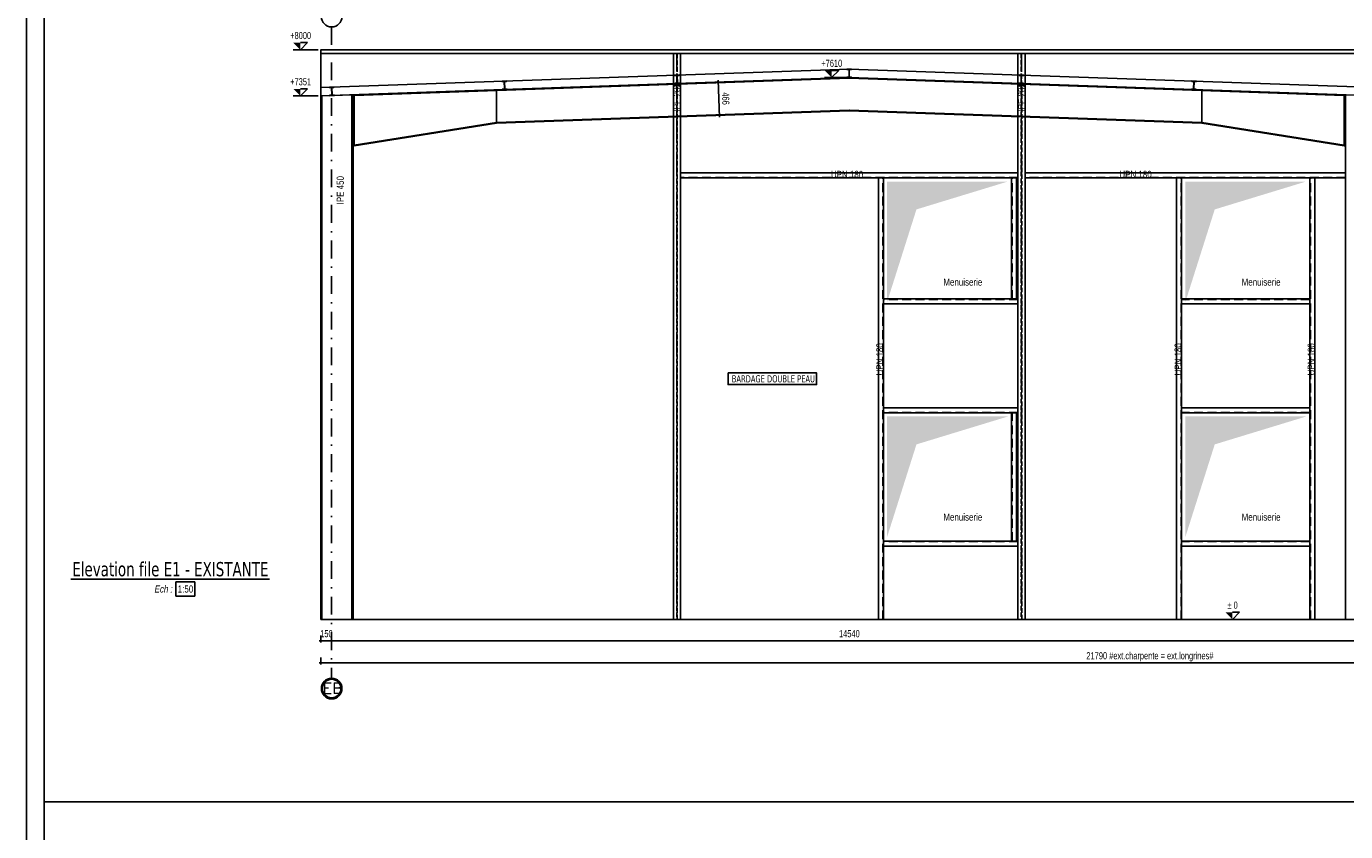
# Model space of a CAD drawing. Extents: x 293186 to 369035, y -341273 to -122059.
# Tile 4 of 64: x 314023 to 332555, y -321012 to -309704. Entities that reach past the tile are written whole.
import ezdxf

# ---------------------------------------------------------------- set-up
doc = ezdxf.new("R2010")
doc.units = 0
doc.header["$LTSCALE"] = 50
for name, pattern in [('CADWORK_21', [0]), ('DASHDOT', [10, 5, -2.5, 0, -2.5]), ('DASHEDX2', [3.75, 2.5, -1.25]), ('HIDDEN', [1.875, 1.25, -0.625])]:
    doc.linetypes.add(name, pattern=pattern)
doc.layers.add('ECHELLE_1_50', color=7, linetype='CONTINUOUS')
doc.styles.add('ARIAL', font='txt')
doc.styles.add('CADWORK5', font='ROMAND', dxfattribs={"width": 0.8})
doc.styles.add('TAHOMA', font='txt')

# ---------------------------------------------------------------- blocks, each defined once
blk = doc.blocks.new('*D94')
at = {"layer": 'ECHELLE_1_50', "color": 150}
for p, q in [((330965, -318032), (331065, -317932)), ((331065, -317932), (330965, -317932)), ((330865, -318032), (331215, -318032))]:
    blk.add_line(p, q, dxfattribs=at)
blk.add_solid([(330965, -318032), (330965, -317932), (330865, -317932)], dxfattribs=at)
at = {"layer": 'ECHELLE_1_50', "color": 26, "style": 'ARIAL', "width": 0.75}
blk.add_text('%%P 0', height=100, dxfattribs=at).set_placement((330894, -317882))
blk = doc.blocks.new('*D96')
at = {"layer": 'ECHELLE_1_50', "color": 150}
for p, q in [((323764, -310485), (323589, -310492)), ((323726, -310474), (323752, -310498)), ((323739, -310461), (323757, -310977)), ((323781, -310951), (323606, -310957)), ((323743, -310940), (323769, -310964))]:
    blk.add_line(p, q, dxfattribs=at)
at = {"layer": 'ECHELLE_1_50', "color": 26, "style": 'ARIAL', "width": 0.75}
blk.add_text('466', height=100, rotation=271.9991, dxfattribs=at).set_placement((323794, -310632))
blk = doc.blocks.new('*D97')
at = {"layer": 'ECHELLE_1_50', "color": 150}
for p, q in [((325334, -310422), (325434, -310322)), ((325434, -310322), (325334, -310322)), ((325234, -310422), (325584, -310422))]:
    blk.add_line(p, q, dxfattribs=at)
blk.add_solid([(325334, -310422), (325334, -310322), (325234, -310322)], dxfattribs=at)
at = {"layer": 'ECHELLE_1_50', "color": 26, "style": 'ARIAL', "width": 0.75}
blk.add_text('+7610', height=100, dxfattribs=at).set_placement((325189, -310272))
blk = doc.blocks.new('*D98')
at = {"layer": 'ECHELLE_1_50', "color": 150}
for p, q in [((317872, -310681), (317972, -310581)), ((317972, -310581), (317872, -310581)), ((317772, -310681), (318122, -310681))]:
    blk.add_line(p, q, dxfattribs=at)
blk.add_solid([(317872, -310681), (317872, -310581), (317772, -310581)], dxfattribs=at)
at = {"layer": 'ECHELLE_1_50', "color": 26, "style": 'ARIAL', "width": 0.75}
blk.add_text('+7351', height=100, dxfattribs=at).set_placement((317728, -310531))
blk = doc.blocks.new('*D102')
at = {"layer": 'ECHELLE_1_50', "color": 150}
for p, q in [((317772, -310032), (318122, -310032)), ((317872, -310032), (317972, -309932)), ((317972, -309932), (317872, -309932))]:
    blk.add_line(p, q, dxfattribs=at)
blk.add_solid([(317872, -310032), (317872, -309932), (317772, -309932)], dxfattribs=at)
at = {"layer": 'ECHELLE_1_50', "color": 26, "style": 'ARIAL', "width": 0.75}
blk.add_text('+8000', height=100, dxfattribs=at).set_placement((317728, -309882))
blk = doc.blocks.new('*D116')
at = {"layer": 'ECHELLE_1_50'}
h = blk.add_hatch(color=150, dxfattribs=at)
edge = h.paths.add_edge_path()
edge.add_arc((318161, -318642), 6.25, 0, 360)
at = {"layer": 'ECHELLE_1_50', "color": 150}
for p, q in [((318136, -318642), (339976, -318642)), ((318161, -318667), (318161, -318567))]:
    blk.add_line(p, q, dxfattribs=at)
at = {"layer": 'ECHELLE_1_50', "color": 26, "style": 'ARIAL', "width": 0.75}
blk.add_text('21790 #ext.charpente = ext.longrines#', height=100, dxfattribs=at).set_placement((328913, -318592))
blk = doc.blocks.new('*D117')
at = {"layer": 'ECHELLE_1_50'}
h = blk.add_hatch(color=150, dxfattribs=at)
edge = h.paths.add_edge_path()
edge.add_arc((318161, -318332), 6.25, 0, 360)
h = blk.add_hatch(color=150, dxfattribs=at)
edge = h.paths.add_edge_path()
edge.add_arc((318311, -318332), 6.25, 0, 360)
at = {"layer": 'ECHELLE_1_50', "color": 150}
for p, q in [((318136, -318332), (318336, -318332)), ((318161, -318357), (318161, -318257)), ((318311, -318357), (318311, -318257))]:
    blk.add_line(p, q, dxfattribs=at)
at = {"layer": 'ECHELLE_1_50', "color": 26, "style": 'ARIAL', "width": 0.75}
blk.add_text('150', height=100, dxfattribs=at).set_placement((318150, -318282))
blk = doc.blocks.new('*D118')
at = {"layer": 'ECHELLE_1_50'}
h = blk.add_hatch(color=150, dxfattribs=at)
edge = h.paths.add_edge_path()
edge.add_arc((318311, -318332), 6.25, 0, 360)
h = blk.add_hatch(color=150, dxfattribs=at)
edge = h.paths.add_edge_path()
edge.add_arc((332851, -318332), 6.25, 0, 360)
at = {"layer": 'ECHELLE_1_50', "color": 150}
for p, q in [((318286, -318332), (332876, -318332)), ((318311, -318357), (318311, -318257)), ((332851, -318357), (332851, -318257))]:
    blk.add_line(p, q, dxfattribs=at)
at = {"layer": 'ECHELLE_1_50', "color": 26, "style": 'ARIAL', "width": 0.75}
blk.add_text('14540', height=100, dxfattribs=at).set_placement((325438, -318282))

msp = doc.modelspace()

# ---------------------------------------------------------------- hatches: boundary and pattern name
at = {"layer": 'ECHELLE_1_50'}
for points in [[(326111, -313582), (326111, -311882), (327811, -311882), (326526, -312274)], [(330301, -313582), (330301, -311882), (332001, -311882), (330716, -312274)], [(326111, -316882), (326111, -315182), (327811, -315182), (326526, -315574)], [(330301, -316882), (330301, -315182), (332001, -315182), (330716, -315574)]]:
    msp.add_hatch(color=9, dxfattribs=at).paths.add_polyline_path(points)

# ---------------------------------------------------------------- linework, layer by layer
at = {"layer": 'ECHELLE_1_50', "color": 3, "linetype": 'DASHDOT'}
msp.add_line((318311, -309711), (318311, -318858), dxfattribs=at)
at = {"layer": 'ECHELLE_1_50', "color": 5}
for p, q in [((318161, -310681), (318161, -310032)), ((320626, -311053, 2540), (320626, -310603, 2540)), ((330536, -311053, 2540), (330536, -310603, 2540))]:
    msp.add_line(p, q, dxfattribs=at)
at = {"layer": 'ECHELLE_1_50', "color": 5, "linetype": 'HIDDEN'}
for p, q in [((323158, -310082), (323158, -310527)), ((323163, -310527), (323163, -310082)), ((327998, -310082), (327998, -310527)), ((328003, -310527), (328003, -310082)), ((323158, -310527), (323158, -318032)), ((323164, -318032), (323164, -310527)), ((327998, -310527), (327998, -318032)), ((328004, -318032), (328004, -310527))]:
    msp.add_line(p, q, dxfattribs=at)
at = {"layer": 'ECHELLE_1_50', "color": 5, "linetype": 'DASHDOT'}
for p, q in [((323161, -310082), (323161, -310527)), ((328001, -310082), (328001, -310527)), ((323161, -310527), (323161, -318032)), ((328001, -310527), (328001, -318032))]:
    msp.add_line(p, q, dxfattribs=at)
at = {"layer": 'ECHELLE_1_50', "color": 32}
for p in [(318161, -310561), (339951, -310804)]:
    msp.add_line(p, (325581, -310302), dxfattribs=at)
at = {"layer": 'ECHELLE_1_50', "color": 5, "linetype": 'CONTINUOUS'}
for p, q in [((318175, -318032), (318175, -310681)), ((318596, -310665), (318596, -318032))]:
    msp.add_line(p, q, dxfattribs=at)
at = {"layer": 'ECHELLE_1_50', "color": 5, "linetype": 'DASHEDX2'}
for p, q in [((327951, -311824), (323211, -311824)), ((326053, -318032), (326053, -311832)), ((327869, -313532), (327869, -311832)), ((332551, -311824), (328051, -311824)), ((330243, -318032), (330243, -311832)), ((332059, -318032), (332059, -311832)), ((327951, -313540), (326061, -313540)), ((332051, -313540), (330251, -313540)), ((327951, -315124), (326061, -315124)), ((327869, -316932), (327869, -315132)), ((332051, -315124), (330251, -315124)), ((327951, -316940), (326061, -316940)), ((332051, -316940), (330251, -316940))]:
    msp.add_line(p, q, dxfattribs=at)
at = {"layer": 'ECHELLE_1_50', "color": 96, "linetype": 'CONTINUOUS'}
msp.add_line((314647, -317466), (317439, -317466), dxfattribs=at)
at = {"layer": 'ECHELLE_1_50', "color": 7, "linetype": 'CONTINUOUS'}
for p, q in [((316387, -317505), (316124, -317505)), ((316124, -317505), (316124, -317705)), ((316387, -317705), (316387, -317505)), ((316124, -317705), (316387, -317705))]:
    msp.add_line(p, q, dxfattribs=at)
at = {"layer": 'ECHELLE_1_50', "color": 7}
msp.add_line((318161, -318032, 2540), (339951, -318032, 2540), dxfattribs=at)
at = {"layer": 'ECHELLE_1_50', "color": 7, "linetype": 'CADWORK_21'}
msp.add_line((341497, -320592), (314273, -320592), dxfattribs=at)
at = {"layer": 'ECHELLE_1_50', "color": 32, "linetype": 'CONTINUOUS'}
for points in [[(314023, -298428), (368085, -298428), (368085, -340378), (314023, -340378), (314023, -298428)], [(314273, -298678), (367835, -298678), (367835, -340128), (314273, -340128), (314273, -298678)]]:
    msp.add_lwpolyline(points, dxfattribs=at)
at = {"layer": 'ECHELLE_1_50', "color": 5, "linetype": 'CONTINUOUS'}
for points in [[(339951, -310032), (318161, -310032), (318161, -310082), (339951, -310082)], [(325581, -310422), (325581, -310430), (318626, -310673), (318626, -310665)], [(332536, -310665), (332536, -310673), (325581, -310430), (325581, -310422)], [(318626, -310665), (318626, -311381), (318611, -311381), (318611, -310665)], [(332536, -310665), (332536, -311381), (332551, -311381), (332551, -310665)], [(320626, -311053), (325581, -310880), (325581, -310888), (320627, -311061)], [(330535, -311061), (325581, -310888), (325581, -310880), (330536, -311053)], [(318626, -311373), (320626, -311053), (320627, -311061), (318627, -311381)], [(332536, -311373), (330536, -311053), (330535, -311061), (332535, -311381)]]:
    msp.add_lwpolyline(points, close=True, dxfattribs=at)
for points in [[(323111, -310082), (323111, -310527), (323211, -310527), (323211, -310082), (323111, -310082)], [(327951, -310082), (327951, -310527), (328051, -310527), (328051, -310082), (327951, -310082)], [(323111, -310527), (323111, -318032), (323211, -318032), (323211, -310527), (323111, -310527)], [(327951, -310527), (327951, -318032), (328051, -318032), (328051, -310527), (327951, -310527)], [(318161, -318032), (318161, -310681), (318611, -310665), (318611, -318032), (318161, -318032)], [(332551, -318032), (332551, -310665), (333001, -310681), (333001, -318032), (332551, -318032)], [(327951, -311832), (323211, -311832), (323211, -311762), (327951, -311762), (327951, -311832)], [(326061, -318032), (326061, -311832), (325991, -311832), (325991, -318032), (326061, -318032)], [(327861, -313532), (327861, -311832), (327931, -311832), (327931, -313532), (327861, -313532)], [(332551, -311832), (328051, -311832), (328051, -311762), (332551, -311762), (332551, -311832)], [(330251, -318032), (330251, -311832), (330181, -311832), (330181, -318032), (330251, -318032)], [(332051, -318032), (332051, -311832), (332121, -311832), (332121, -318032), (332051, -318032)], [(327951, -313532), (326061, -313532), (326061, -313602), (327951, -313602), (327951, -313532)], [(332051, -313532), (330251, -313532), (330251, -313602), (332051, -313602), (332051, -313532)], [(327951, -315132), (326061, -315132), (326061, -315062), (327951, -315062), (327951, -315132)], [(327861, -316932), (327861, -315132), (327931, -315132), (327931, -316932), (327861, -316932)], [(332051, -315132), (330251, -315132), (330251, -315062), (332051, -315062), (332051, -315132)], [(327951, -316932), (326061, -316932), (326061, -317002), (327951, -317002), (327951, -316932)], [(332051, -316932), (330251, -316932), (330251, -317002), (332051, -317002), (332051, -316932)]]:
    msp.add_lwpolyline(points, dxfattribs=at)
for points in [[(323129, -310388), (323193, -310385), (323193, -310392), (323170, -310392, 0.414214), (323164, -310400)], [(323164, -310400), (323167, -310493, 0.414214), (323174, -310500), (323197, -310499), (323197, -310505), (323183, -310506), (323147, -310507), (323133, -310507), (323133, -310501), (323156, -310500, 0.414214), (323162, -310493), (323159, -310400, 0.414214), (323152, -310393), (323129, -310394), (323129, -310388)], [(325583, -310409), (325583, -310315, -0.414214), (325590, -310308), (325613, -310308), (325613, -310302), (325599, -310302), (325563, -310302), (325549, -310302), (325549, -310308), (325572, -310308, -0.414214), (325579, -310315), (325579, -310409, -0.414214), (325572, -310416), (325549, -310416), (325549, -310422)], [(327998, -310400), (327995, -310493, -0.414214), (327988, -310500), (327965, -310499), (327965, -310505), (327979, -310506), (328015, -310507), (328029, -310507), (328029, -310501), (328006, -310500, -0.414214), (327999, -310493), (328003, -310400, -0.414214), (328010, -310393), (328033, -310394), (328033, -310388)], [(328033, -310388), (327969, -310385), (327969, -310392), (327991, -310392, -0.414214), (327998, -310400)], [(318279, -310557), (318343, -310555), (318343, -310561), (318320, -310562, 0.414214), (318314, -310569)], [(318314, -310569), (318317, -310662, 0.414214), (318324, -310669), (318347, -310668), (318347, -310675), (318333, -310675), (318297, -310676), (318283, -310677), (318283, -310670), (318306, -310670, 0.414214), (318312, -310662), (318309, -310569, 0.414214), (318302, -310562), (318279, -310563), (318279, -310557)], [(320704, -310472), (320768, -310470), (320768, -310476), (320745, -310477, 0.414214), (320739, -310484)], [(320739, -310484), (320742, -310578, 0.414214), (320749, -310584), (320772, -310584), (320772, -310590), (320758, -310590), (320722, -310592), (320708, -310592), (320708, -310586), (320731, -310585, 0.414214), (320737, -310578), (320734, -310484, 0.414214), (320727, -310478), (320704, -310478), (320704, -310472)], [(325549, -310422), (325613, -310422), (325613, -310416), (325590, -310416, -0.414214), (325583, -310409)], [(330423, -310484), (330420, -310578, -0.414214), (330413, -310584), (330390, -310584), (330390, -310590), (330404, -310590), (330440, -310592), (330454, -310592), (330454, -310586), (330431, -310585, -0.414214), (330424, -310578), (330428, -310484, -0.414214), (330435, -310478), (330458, -310478), (330458, -310472)], [(330458, -310472), (330394, -310470), (330394, -310476), (330416, -310477, -0.414214), (330423, -310484)]]:
    msp.add_lwpolyline(points, format="xyb", dxfattribs=at)
at = {"layer": 'ECHELLE_1_50', "color": 32}
msp.add_lwpolyline([(318161, -310681), (325581, -310422), (339951, -310924)], dxfattribs=at)
at = {"layer": 'ECHELLE_1_50', "color": 32, "linetype": 'CONTINUOUS'}
msp.add_lwpolyline([(323879, -314571), (325123, -314571), (325123, -314734), (323879, -314734)], close=True, dxfattribs=at)
at = {"layer": 'ECHELLE_1_50', "color": 3, "linetype": 'CONTINUOUS'}
for centre, radius in [((318311, -309566), 145), ((318311, -319003), 145), ((318311, -319003), 130)]:
    msp.add_circle(centre, radius, dxfattribs=at)

# ---------------------------------------------------------------- block references
at = {"layer": 'ECHELLE_1_50', "color": 0}
for name in ['*D102', '*D97', '*D98', '*D96', '*D94', '*D117', '*D118', '*D116']:
    msp.add_blockref(name, (0, 0), dxfattribs=at)

# ---------------------------------------------------------------- texts
at = {"layer": 'ECHELLE_1_50', "color": 7, "style": 'ARIAL', "width": 0.8}
for s, p in [('IPE 200', (323211, -310899)), ('IPE 200', (328054, -310899)), ('IPE 450', (318482, -312203)), ('UPN 180', (326061, -314606)), ('UPN 180', (330251, -314606)), ('UPN 180', (332121, -314606))]:
    msp.add_text(s, height=100, rotation=90, dxfattribs=at).set_placement(p)
for s, p in [('UPN 180', (325324, -311832)), ('UPN 180', (329377, -311832)), ('Menuiserie', (326904, -313345)), ('Menuiserie', (331094, -313345)), ('Menuiserie', (326904, -316645)), ('Menuiserie', (331094, -316645)), ('1:50', (316149, -317655))]:
    msp.add_text(s, height=100, dxfattribs=at).set_placement(p)
at = {"layer": 'ECHELLE_1_50', "color": 32, "style": 'TAHOMA', "width": 0.8}
msp.add_text('BARDAGE DOUBLE PEAU', height=100, dxfattribs=at).set_placement((323932, -314703))
at = {"layer": 'ECHELLE_1_50', "color": 96}
for s, height, style, width, p in [('Elevation file E1 - EXISTANTE', 200, 'TAHOMA', 0.8, (314667, -317426)), ('EB', 150, 'CADWORK5', 1.125, (318181, -319072))]:
    msp.add_text(s, height=height, dxfattribs=dict(at, style=style, width=width)).set_placement(p)
at = {"layer": 'ECHELLE_1_50', "color": 7, "style": 'ARIAL', "oblique": 10, "width": 0.8}
msp.add_text('Ech :', height=100, dxfattribs=at).set_placement((315817, -317655))

doc.saveas('drawing.dxf')
